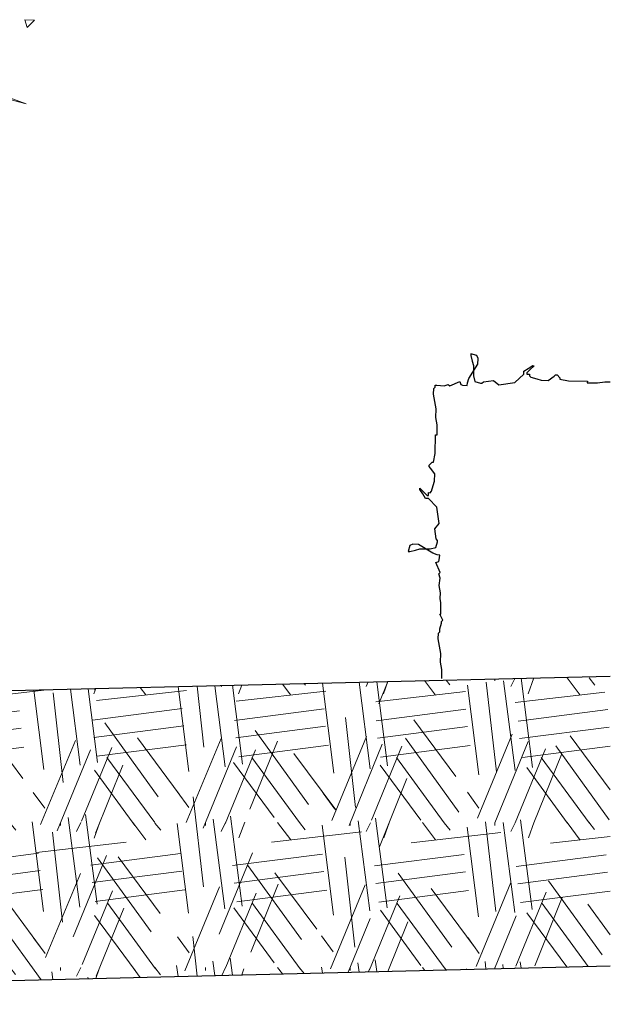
# Model space of a CAD drawing. Header units: metres. Extents: x 2.9 to 77.7, y -4.5 to 13.4.
# Tile 21 of 21: x 75.7 to 77.7, y 2.1 to 5.5. Entities that reach past the tile are written whole.
import ezdxf

# ---------------------------------------------------------------- set-up
doc = ezdxf.new("R2010")
doc.units = ezdxf.units.M
doc.layers.get('0').update_dxf_attribs({"lineweight": 25})
doc.layers.add('X-CA190022.004-UO-DET_v0.1$0$Maaiveld', color=74, linetype='Continuous')
doc.layers.add('X-CA190022.004-UO-DET_v0.1$0$N-WE-GR-TEELGROND-AD-50', color=252, linetype='Continuous', lineweight=13)
doc.layers.add('X-CA190022.004-UO-DET_v0.1$0$N-XX-VH-VERHARDING_TEGEL-GD', color=252, linetype='Continuous', lineweight=18)

# ---------------------------------------------------------------- blocks, each defined once
blk = doc.blocks.new('X-CA190022.004-UO-DET_v0.1$0$boom')
at = {"color": 86, "ltscale": 10}
blk.add_lwpolyline([(2.5724, 3.094), (2.5555, 3.13), (2.629, 3.1271), (2.5724, 3.094)], dxfattribs=at)
at = {"color": 38, "ltscale": 10}
blk.add_lwpolyline([(1.596, 2.9552), (2.5658, 2.7427), (1.5109, 2.9107)], dxfattribs=at)

msp = doc.modelspace()

# ---------------------------------------------------------------- hatches: boundary and pattern name
at = {"layer": 'X-CA190022.004-UO-DET_v0.1$0$N-WE-GR-TEELGROND-AD-50'}
h = msp.add_hatch(dxfattribs=at)
h.set_pattern_fill('AGR-TEELGROND_01', color=256, scale=0.5, angle=90, pattern_type=2)
h.set_pattern_definition([(128.6598, (77.64901, 3.14824), (1.4999995, -2.0000001), [0.032016, -3.169547]), (126.87, (77.59901, 3.11324), (1, -1.5), [0.075, -2.425]), (70.0169, (77.41901, 3.118242), (-1.49999973, -4.00000033), [0.058523, -5.793826]), (63.435, (77.359, 3.14324), (-0.500001, -0.5), [0.03354, -1.084493]), (90, (77.304, 3.16324), (-0.5, 0.5), [0.01, -0.49]), (126.0274, (77.24901, 2.723242), (2.5000018, -3.49999867), [0.068007, -6.732728]), (97.3524, (77.43401, 2.863242), (-1.50000423, 11.499999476), [0.31257, -15.31593]), (97.3524, (77.37401, 2.853242), (-1.50000423, 11.499999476), [0.31257, -15.31593]), (96.4416, (77.309009, 2.8482425), (-2.999999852, 26.500000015), [0.3119695, -30.8849855]), (97.3524, (77.24901, 2.838242), (-1.50000423, 11.499999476), [0.31257, -15.31593]), (67.9887, (77.439009, 2.673242), (-8.500006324, -20.999997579), [0.253476, -25.094108]), (67.6199, (77.37401, 2.673242), (-2.49999637, -6.0000014), [0.275771, -8.916616]), (67.6713, (77.304009, 2.6732425), (8.000015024, 19.499994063), [0.302696, -29.9669255]), (67.5206, (77.24401, 2.688242), (3.499994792, 8.500002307), [0.313847, -15.378507]), (7.3524, (77.39901, 2.898242), (11.499999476, 1.50000423), [0.31257, -15.31593]), (7.3524, (77.38901, 2.963242), (11.499999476, 1.50000423), [0.31257, -15.31593]), (7.3524, (77.38401, 3.023242), (11.499999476, 1.50000423), [0.31257, -15.31593]), (6.4416, (77.374009, 3.0882425), (26.500000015, 2.999999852), [0.3119695, -30.8849855]), (126.6341, (77.709009, 2.778242), (12.999995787, -17.500003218), [0.243002, -24.0572035]), (125.9605, (77.699009, 2.6832425), (14.499994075, -20.000004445), [0.3150395, -31.1889285]), (126.2538, (77.62901, 2.673242), (3.99999643, -5.50000243), [0.279016, -9.021522]), (126.3844, (77.55401, 2.673242), (5.50000646, -7.49999528), [0.236009, -11.564415])])
h.paths.add_polyline_path([(77.7103, 2.1866), (77.7103, 3.1869), (72.0077, 3.048), (72.0075, 2.973), (72.0575, 2.973), (72.2725, 2.758), (72.2725, 2.0542)])

# ---------------------------------------------------------------- linework, layer by layer
msp.add_line((72.2725, 2.0542), (77.7103, 2.1866))
at = {"layer": 'X-CA190022.004-UO-DET_v0.1$0$Maaiveld'}
msp.add_line((72.0077, 3.048), (77.7103, 3.1869), dxfattribs=at)
msp.add_lwpolyline([(77.1281, 3.1782), (77.1288, 3.2097), (77.1243, 3.2348), (77.125, 3.2648), (77.1161, 3.315), (77.1165, 3.3349), (77.1216, 3.3398), (77.1218, 3.3498), (77.1272, 3.3697), (77.1273, 3.3747), (77.1324, 3.3796), (77.122, 3.4009), (77.1245, 3.3998), (77.1253, 3.4397), (77.1228, 3.4546), (77.1239, 3.4743), (77.1197, 3.4994), (77.1229, 3.5245), (77.1177, 3.5391), (77.1226, 3.5442), (77.1071, 3.5789), (77.1179, 3.5823), (77.1196, 3.5882), (77.1215, 3.604), (77.1123, 3.605), (77.0974, 3.6103), (77.0481, 3.6413), (77.0281, 3.6418), (77.018, 3.637), (77.0126, 3.6171), (77.0176, 3.617), (77.0377, 3.6216), (77.0528, 3.6263), (77.0877, 3.6255), (77.1078, 3.6301), (77.1132, 3.65), (77.1133, 3.655), (77.1085, 3.6601), (77.1042, 3.6951), (77.1042, 3.6951), (77.1042, 3.6951), (77.1189, 3.7131), (77.1115, 3.7691), (77.0822, 3.7997), (77.0722, 3.7999), (77.0625, 3.8151), (77.0528, 3.8303), (77.0529, 3.8353), (77.0676, 3.82), (77.0774, 3.8098), (77.0824, 3.8097), (77.0826, 3.8197), (77.0876, 3.8196), (77.0927, 3.8245), (77.0981, 3.8443), (77.1034, 3.8592), (77.104, 3.8842), (77.0894, 3.9045), (77.0845, 3.9096), (77.0846, 3.9146), (77.0948, 3.9244), (77.0998, 3.9243), (77.1055, 3.9542), (77.1069, 4.0191), (77.1118, 4.019), (77.1126, 4.054), (77.1081, 4.0791), (77.1088, 4.1091), (77.0999, 4.1592), (77.1003, 4.1792), (77.1054, 4.1841), (77.1055, 4.19), (77.1112, 4.191), (77.1362, 4.1877), (77.1508, 4.193), (77.156, 4.1881), (77.1907, 4.2036), (77.1941, 4.1927), (77.2, 4.1911), (77.2157, 4.1892), (77.2168, 4.1984), (77.2221, 4.2133), (77.2531, 4.2626), (77.2535, 4.2826), (77.2488, 4.2927), (77.2289, 4.2981), (77.2288, 4.2931), (77.2334, 4.273), (77.238, 4.2579), (77.2373, 4.223), (77.2418, 4.2029), (77.2617, 4.1975), (77.2667, 4.1973), (77.2718, 4.2022), (77.3069, 4.2065), (77.3069, 4.2065), (77.3069, 4.2065), (77.3249, 4.1918), (77.3808, 4.1992), (77.4115, 4.2285), (77.4117, 4.2385), (77.4269, 4.2482), (77.4421, 4.2579), (77.4471, 4.2578), (77.4318, 4.2431), (77.4216, 4.2333), (77.4215, 4.2283), (77.4314, 4.2281), (77.4313, 4.2231), (77.4362, 4.218), (77.4561, 4.2126), (77.471, 4.2073), (77.496, 4.2067), (77.5163, 4.2213), (77.5214, 4.2262), (77.5264, 4.2261), (77.5362, 4.2159), (77.5361, 4.2109), (77.5659, 4.2052), (77.6309, 4.2038), (77.6308, 4.1988), (77.6658, 4.1981), (77.6909, 4.2026), (77.7103, 4.2021)], dxfattribs=at)

# ---------------------------------------------------------------- block references
at = {"layer": 'X-CA190022.004-UO-DET_v0.1$0$N-XX-VH-VERHARDING_TEGEL-GD', "xscale": 0.45, "yscale": 0.75, "zscale": 1.067640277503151}
msp.add_blockref('X-CA190022.004-UO-DET_v0.1$0$boom', (74.5381, 3.1041), dxfattribs=at)

doc.saveas('drawing.dxf')
